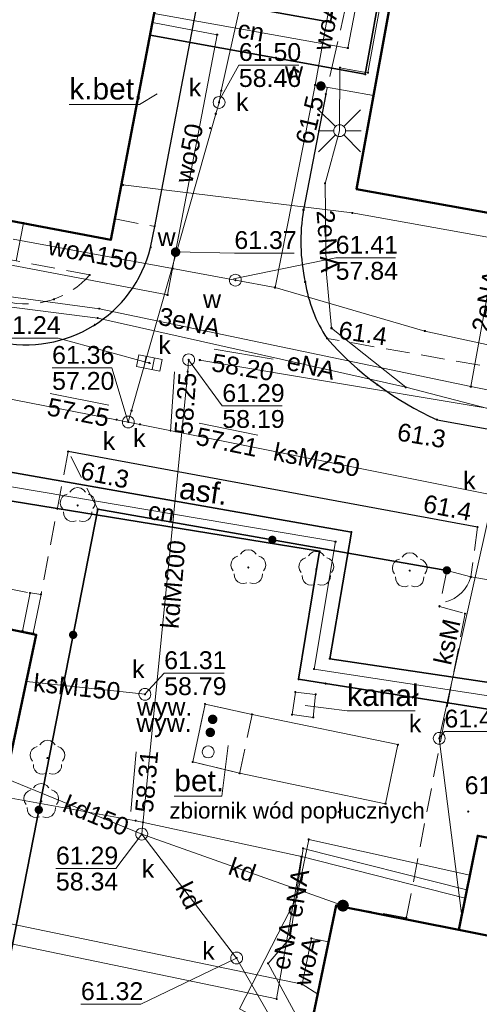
# Model space of a CAD drawing. Header units: millimetres. Extents: x 6421400 to 6424255, y 5791334 to 5793836.
# Tile 49 of 101: x 6422827 to 6422847, y 5792743 to 5792785. Entities that reach past the tile are written whole.
import ezdxf
from ezdxf.enums import TextEntityAlignment as Align

# ---------------------------------------------------------------- set-up
doc = ezdxf.new("R2010")
doc.units = ezdxf.units.MM
doc.linetypes.add('PRZER2-1', pattern=[1.5, 1, -0.5])
doc.linetypes.add('PRZER3-1', pattern=[2, 1.5, -0.5])
doc.layers.get('0').update_dxf_attribs({"color": 252})
for name, color, linetype, lineweight in [('GESBZO', 7, 'Continuous', 35), ('GSLINN', 252, 'Continuous', 18), ('GSLKBR', 252, 'Continuous', 18), ('GSLKFU', 252, 'Continuous', 18), ('GSLKOC', 252, 'Continuous', 18), ('GSLKOG', 252, 'Continuous', 25), ('GSLKOU', 252, 'Continuous', 18), ('GSLKRW', 252, 'Continuous', 25), ('GSPPRB', 252, 'Continuous', 18), ('GSPRDL', 252, 'Continuous', 18), ('GSSDSO', 252, 'Continuous', 18), ('GTGTXT_O', 252, 'Continuous', 18), ('GULCNP', 252, 'Continuous', 18), ('GULCNP_O', 252, 'Continuous', 18), ('GULCOR', 252, 'Continuous', 25), ('GULENN', 252, 'Continuous', 18), ('GULENN_O', 252, 'Continuous', 18), ('GULKDP', 252, 'Continuous', 18), ('GULKDP_O', 252, 'Continuous', 18), ('GULKSP', 252, 'Continuous', 18), ('GULKSP_O', 252, 'Continuous', 18), ('GULTPR', 252, 'Continuous', 18), ('GULWOP', 252, 'Continuous', 18), ('GULWOP_O', 252, 'Continuous', 18), ('GUPISL', 252, 'Continuous', 18), ('GUPIWZ', 252, 'Continuous', 13), ('GUPKKS', 252, 'Continuous', 18), ('GUPKSD', 252, 'Continuous', 18), ('GUPKSD_O', 252, 'Continuous', 18), ('GUPKWZ', 252, 'Continuous', 13), ('GUPKWZ_O', 252, 'Continuous', 13), ('GUPWSD', 252, 'Continuous', 18), ('GUPWSD_O', 252, 'Continuous', 18), ('GUSIKP', 252, 'Continuous', 18)]:
    doc.layers.add(name, color=color, linetype=linetype, lineweight=lineweight)
for name, color, linetype in [('GSPWPN', 252, 'Continuous'), ('GSPWPN_O', 252, 'Continuous'), ('GUPKSH', 252, 'Continuous'), ('GUPKSH_O', 252, 'Continuous'), ('GUPKUI', 252, 'Continuous'), ('GUPWSH', 252, 'Continuous'), ('GUPWSH_O', 252, 'Continuous'), ('GUPWZA', 252, 'Continuous'), ('GUPWZA_O', 252, 'Continuous'), ('GUPXWY', 252, 'Continuous'), ('GUPXWY_O', 252, 'Continuous'), ('xref', 252, 'Continuous')]:
    doc.layers.add(name, color=color, linetype=linetype)
doc.styles.add('Arial', font='arial.ttf')

# ---------------------------------------------------------------- blocks, each defined once
blk = doc.blocks.new('GSPRDL1')
blk.add_hatch(color=0).paths.add_polyline_path([(-0.045, 0), (-0.042798, -0.013906), (-0.036406, -0.02645), (-0.02645, -0.036406), (-0.013906, -0.042798), (0, -0.045), (0.013906, -0.042798), (0.02645, -0.036406), (0.036406, -0.02645), (0.042798, -0.013906), (0.045, 0), (0.042798, 0.013906), (0.036406, 0.02645), (0.02645, 0.036406), (0.013906, 0.042798), (0, 0.045), (-0.013906, 0.042798), (-0.02645, 0.036406), (-0.036406, 0.02645), (-0.042798, 0.013906)])
at = {"color": 0}
for points in [[(-0.646351, 0.068773), (-0.677512, 0.194901), (-0.663766, 0.324092), (-0.606763, 0.440839), (-0.513345, 0.531129), (-0.394725, 0.584125), (-0.265141, 0.593465)], [(-0.134326, 0.635969), (-0.024001, 0.70458), (0.103115, 0.731429), (0.231763, 0.713292), (0.346501, 0.652348), (0.433559, 0.55591), (0.482485, 0.435555)], [(0.563333, 0.324277), (0.662679, 0.240553), (0.727494, 0.127956), (0.75, 0), (0.727494, -0.127956), (0.662679, -0.240553), (0.563333, -0.324277)], [(-0.265141, -0.593465), (-0.394725, -0.584125), (-0.513345, -0.531129), (-0.606763, -0.440839), (-0.663766, -0.324092), (-0.677512, -0.194901), (-0.646351, -0.068773)], [(0.482485, -0.435555), (0.433559, -0.55591), (0.346501, -0.652348), (0.231763, -0.713292), (0.103115, -0.731429), (-0.024001, -0.70458), (-0.134326, -0.635969)]]:
    blk.add_lwpolyline(points, dxfattribs=at)
blk = doc.blocks.new('GSLKFU1')
at = {"color": 0}
blk.add_lwpolyline([(0, 0), (-0.012833, -0.195789), (-0.051111, -0.388229), (-0.114181, -0.574025), (-0.200962, -0.75), (-0.30997, -0.913142), (-0.43934, -1.06066), (-0.586858, -1.19003), (-0.75, -1.299038)], dxfattribs=at)
blk = doc.blocks.new('GSLKOG2')
blk.add_hatch(color=0).paths.add_polyline_path([(0, 0.175), (-0.045293, 0.169037), (-0.0875, 0.151554), (-0.123744, 0.123744), (-0.151554, 0.0875), (-0.169037, 0.045293), (-0.175, 0), (-0.169037, -0.045293), (-0.151554, -0.0875), (-0.123744, -0.123744), (-0.0875, -0.151554), (-0.045293, -0.169037), (0, -0.175), (0.045293, -0.169037), (0.0875, -0.151554), (0.123744, -0.123744), (0.151554, -0.0875), (0.169037, -0.045293), (0.175, 0), (0.169037, 0.045293), (0.151554, 0.0875), (0.123744, 0.123744), (0.0875, 0.151554), (0.045293, 0.169037)])
blk = doc.blocks.new('GSLKOG1')
blk.add_hatch(color=0).paths.add_polyline_path([(0, 0.175), (-0.045293, 0.169037), (-0.0875, 0.151554), (-0.123744, 0.123744), (-0.151554, 0.0875), (-0.169037, 0.045293), (-0.175, 0), (-0.169037, -0.045293), (-0.151554, -0.0875), (-0.123744, -0.123744), (-0.0875, -0.151554), (-0.045293, -0.169037), (0, -0.175), (0.045293, -0.169037), (0.0875, -0.151554), (0.123744, -0.123744), (0.151554, -0.0875), (0.169037, -0.045293), (0.175, 0), (0.169037, 0.045293), (0.151554, 0.0875), (0.123744, 0.123744), (0.0875, 0.151554), (0.045293, 0.169037)])
blk = doc.blocks.new('GSPWPN1')
blk.add_hatch(color=0).paths.add_polyline_path([(0, 0.045), (-0.011647, 0.043467), (-0.0225, 0.038971), (-0.03182, 0.03182), (-0.038971, 0.0225), (-0.043467, 0.011647), (-0.045, 0), (-0.043467, -0.011647), (-0.038971, -0.0225), (-0.03182, -0.03182), (-0.0225, -0.038971), (-0.011647, -0.043467), (0, -0.045), (0.011647, -0.043467), (0.0225, -0.038971), (0.03182, -0.03182), (0.038971, -0.0225), (0.043467, -0.011647), (0.045, 0), (0.043467, 0.011647), (0.038971, 0.0225), (0.03182, 0.03182), (0.0225, 0.038971), (0.011647, 0.043467)])
blk = doc.blocks.new('GUPKSH1')
blk.add_hatch(color=0).paths.add_polyline_path([(0, 0.045), (-0.011647, 0.043467), (-0.0225, 0.038971), (-0.03182, 0.03182), (-0.038971, 0.0225), (-0.043467, 0.011647), (-0.045, 0), (-0.043467, -0.011647), (-0.038971, -0.0225), (-0.03182, -0.03182), (-0.0225, -0.038971), (-0.011647, -0.043467), (0, -0.045), (0.011647, -0.043467), (0.0225, -0.038971), (0.03182, -0.03182), (0.038971, -0.0225), (0.043467, -0.011647), (0.045, 0), (0.043467, 0.011647), (0.038971, 0.0225), (0.03182, 0.03182), (0.0225, 0.038971), (0.011647, 0.043467)])
blk = doc.blocks.new('GUPWSH1')
blk.add_hatch(color=0).paths.add_polyline_path([(0, 0.045), (-0.011647, 0.043467), (-0.0225, 0.038971), (-0.03182, 0.03182), (-0.038971, 0.0225), (-0.043467, 0.011647), (-0.045, 0), (-0.043467, -0.011647), (-0.038971, -0.0225), (-0.03182, -0.03182), (-0.0225, -0.038971), (-0.011647, -0.043467), (0, -0.045), (0.011647, -0.043467), (0.0225, -0.038971), (0.03182, -0.03182), (0.038971, -0.0225), (0.043467, -0.011647), (0.045, 0), (0.043467, 0.011647), (0.038971, 0.0225), (0.03182, 0.03182), (0.0225, 0.038971), (0.011647, 0.043467)])
blk = doc.blocks.new('GUPWZA1')
blk.add_hatch(color=0).paths.add_polyline_path([(0, 0.2), (-0.051764, 0.193185), (-0.1, 0.173205), (-0.141421, 0.141421), (-0.173205, 0.1), (-0.193185, 0.051764), (-0.2, 0), (-0.193185, -0.051764), (-0.173205, -0.1), (-0.141421, -0.141421), (-0.1, -0.173205), (-0.051764, -0.193185), (0, -0.2), (0.051764, -0.193185), (0.1, -0.173205), (0.141421, -0.141421), (0.173205, -0.1), (0.193185, -0.051764), (0.2, 0), (0.193185, 0.051764), (0.173205, 0.1), (0.141421, 0.141421), (0.1, 0.173205), (0.051764, 0.193185)])
blk = doc.blocks.new('GUPWSD1_1')
at = {"color": 0}
blk.add_lwpolyline([(0.25, 0), (0.241481, -0.064705), (0.216506, -0.125), (0.176777, -0.176777), (0.125, -0.216506), (0.064705, -0.241481), (0, -0.25), (-0.064705, -0.241481), (-0.125, -0.216506), (-0.176777, -0.176777), (-0.216506, -0.125), (-0.241481, -0.064705), (-0.25, 0), (-0.241481, 0.064705), (-0.216506, 0.125), (-0.176777, 0.176777), (-0.125, 0.216506), (-0.064705, 0.241481), (0, 0.25), (0.064705, 0.241481), (0.125, 0.216506), (0.176777, 0.176777), (0.216506, 0.125), (0.241481, 0.064705)], close=True, dxfattribs=at)
blk = doc.blocks.new('GUPKKS1')
at = {"color": 0}
blk.add_lwpolyline([(0.5, -0.25), (-0.5, -0.25), (-0.5, 0.25), (0.5, 0.25)], close=True, dxfattribs=at)
for points in [[(-0.175, -0.25), (-0.175, 0.25)], [(0.175, -0.25), (0.175, 0.25)]]:
    blk.add_lwpolyline(points, dxfattribs=at)
blk = doc.blocks.new('GUPKSD1_1')
at = {"color": 0}
blk.add_lwpolyline([(0.25, 0), (0.241481, -0.064705), (0.216506, -0.125), (0.176777, -0.176777), (0.125, -0.216506), (0.064705, -0.241481), (0, -0.25), (-0.064705, -0.241481), (-0.125, -0.216506), (-0.176777, -0.176777), (-0.216506, -0.125), (-0.241481, -0.064705), (-0.25, 0), (-0.241481, 0.064705), (-0.216506, 0.125), (-0.176777, 0.176777), (-0.125, 0.216506), (-0.064705, 0.241481), (0, 0.25), (0.064705, 0.241481), (0.125, 0.216506), (0.176777, 0.176777), (0.216506, 0.125), (0.241481, 0.064705)], close=True, dxfattribs=at)
blk = doc.blocks.new('GUPKUI1')
blk.add_hatch(color=0).paths.add_polyline_path([(0, 0.25), (-0.064705, 0.241481), (-0.125, 0.216506), (-0.176777, 0.176777), (-0.216506, 0.125), (-0.241481, 0.064705), (-0.25, 0), (-0.241481, -0.064705), (-0.216506, -0.125), (-0.176777, -0.176777), (-0.125, -0.216506), (-0.064705, -0.241481), (0, -0.25), (0.064705, -0.241481), (0.125, -0.216506), (0.176777, -0.176777), (0.216506, -0.125), (0.241481, -0.064705), (0.25, 0), (0.241481, 0.064705), (0.216506, 0.125), (0.176777, 0.176777), (0.125, 0.216506), (0.064705, 0.241481)])
blk = doc.blocks.new('GUPISL1_2')
at = {"color": 0}
for points in [[(-0.176777, 0.176777), (-0.883883, 0.883883)], [(0, 0.25), (0, 0.9)], [(0.176777, 0.176777), (0.883883, 0.883883)], [(-0.176777, -0.176777), (-0.883883, -0.883883)], [(0, -0.25), (0, -0.9)], [(0.176777, -0.176777), (0.883883, -0.883883)]]:
    blk.add_lwpolyline(points, dxfattribs=at)
blk.add_lwpolyline([(0.25, 0), (0.241481, -0.064705), (0.216506, -0.125), (0.176777, -0.176777), (0.125, -0.216506), (0.064705, -0.241481), (0, -0.25), (-0.064705, -0.241481), (-0.125, -0.216506), (-0.176777, -0.176777), (-0.216506, -0.125), (-0.241481, -0.064705), (-0.25, 0), (-0.241481, 0.064705), (-0.216506, 0.125), (-0.176777, 0.176777), (-0.125, 0.216506), (-0.064705, 0.241481), (0, 0.25), (0.064705, 0.241481), (0.125, 0.216506), (0.176777, 0.176777), (0.216506, 0.125), (0.241481, 0.064705)], close=True, dxfattribs=at)
blk = doc.blocks.new('GUPXWY1')
blk.add_hatch(color=0).paths.add_polyline_path([(0, 0.2), (-0.051764, 0.193185), (-0.1, 0.173205), (-0.141421, 0.141421), (-0.173205, 0.1), (-0.193185, 0.051764), (-0.2, 0), (-0.193185, -0.051764), (-0.173205, -0.1), (-0.141421, -0.141421), (-0.1, -0.173205), (-0.051764, -0.193185), (0, -0.2), (0.051764, -0.193185), (0.1, -0.173205), (0.141421, -0.141421), (0.173205, -0.1), (0.193185, -0.051764), (0.2, 0), (0.193185, 0.051764), (0.173205, 0.1), (0.141421, 0.141421), (0.1, 0.173205), (0.051764, 0.193185)])
blk = doc.blocks.new('GUPKWZ1_1')
at = {"color": 0}
blk.add_lwpolyline([(0.25, 0), (0.241481, -0.064705), (0.216506, -0.125), (0.176777, -0.176777), (0.125, -0.216506), (0.064705, -0.241481), (0, -0.25), (-0.064705, -0.241481), (-0.125, -0.216506), (-0.176777, -0.176777), (-0.216506, -0.125), (-0.241481, -0.064705), (-0.25, 0), (-0.241481, 0.064705), (-0.216506, 0.125), (-0.176777, 0.176777), (-0.125, 0.216506), (-0.064705, 0.241481), (0, 0.25), (0.064705, 0.241481), (0.125, 0.216506), (0.176777, 0.176777), (0.216506, 0.125), (0.241481, 0.064705)], close=True, dxfattribs=at)
blk = doc.blocks.new('GUPIWZ1_1')
at = {"color": 0}
blk.add_lwpolyline([(0.25, 0), (0.241481, -0.064705), (0.216506, -0.125), (0.176777, -0.176777), (0.125, -0.216506), (0.064705, -0.241481), (0, -0.25), (-0.064705, -0.241481), (-0.125, -0.216506), (-0.176777, -0.176777), (-0.216506, -0.125), (-0.241481, -0.064705), (-0.25, 0), (-0.241481, 0.064705), (-0.216506, 0.125), (-0.176777, 0.176777), (-0.125, 0.216506), (-0.064705, 0.241481), (0, 0.25), (0.064705, 0.241481), (0.125, 0.216506), (0.176777, 0.176777), (0.216506, 0.125), (0.241481, 0.064705)], close=True, dxfattribs=at)
blk = doc.blocks.new('GSPPRB0')
at = {"color": 0, "lineweight": 18}
blk.add_lwpolyline([(-0.007955, 0.0225), (0.007955, 0.0225), (0.0225, 0.007955), (0.0225, -0.007955), (0.007955, -0.0225), (-0.007955, -0.0225), (-0.0225, -0.007955), (-0.0225, 0.007955)], close=True, dxfattribs=at)
blk = doc.blocks.new('G$CC51CC4AD')
at = {"layer": 'GESBZO', "linetype": 'Continuous', "lineweight": 50, "elevation": 10.26}
blk.add_lwpolyline([(6422826.77, 5792811.9), (6422830.81, 5792811.13), (6422831.42, 5792814.34), (6422837.18, 5792813.25), (6422836.56, 5792810.02), (6422837.62, 5792809.82), (6422831.07, 5792775.58), (6422826.85, 5792776.38)], dxfattribs=at)
for points in [[(6422843.343, 5792788.434), (6422843.638, 5792788.381), (6422843.608, 5792788.214), (6422861.296, 5792784.946), (6422861.344, 5792785.201), (6422861.639, 5792785.146), (6422859.642, 5792774.431), (6422841.405, 5792777.714)], [(6422826.655, 5792752.904), (6422826.411, 5792752.955), (6422826.442, 5792753.102), (6422816.105, 5792755.273), (6422816.075, 5792755.126), (6422815.841, 5792755.175), (6422817.111, 5792761.223), (6422827.925, 5792758.952)], [(6422846.5, 5792750.5), (6422850.37, 5792749.77), (6422849.57, 5792745.77), (6422845.71, 5792746.54)], [(6422840.55, 5792747.57), (6422845.71, 5792746.54), (6422849.57, 5792745.77), (6422849.49, 5792745.39), (6422847.87, 5792737.25), (6422838.75, 5792738.96)]]:
    blk.add_lwpolyline(points, close=True, dxfattribs=at)
at = {"layer": 'GSLINN', "linetype": 'Continuous', "lineweight": 18, "elevation": 10.3}
blk.add_lwpolyline([(6422827.39, 5792776.28), (6422827.08, 5792774.69), (6422790.88, 5792781.57), (6422791.18, 5792783.16)], dxfattribs=at)
at = {"layer": 'GSLKBR', "linetype": 'Continuous', "lineweight": 18, "elevation": 10.18}
blk.add_lwpolyline([(6422846.21, 5792761.39), (6422849.27, 5792760.88)], dxfattribs=at)
at = {"layer": 'GSLKFU', "linetype": 'Continuous', "lineweight": 18, "elevation": 10.18}
blk.add_lwpolyline([(6422845.2, 5792761.67), (6422846.21, 5792761.39)], dxfattribs=at)
at = {"layer": 'GSLKOC', "linetype": 'PRZER2-1', "lineweight": 18, "elevation": 10.18}
blk.add_lwpolyline([(6422815.03, 5792776.96, 0.296361), (6422817.75, 5792774.65), (6422826.61, 5792772.99, 0.28238), (6422830.18, 5792774.1), (6422827.08, 5792774.69)], format="xyb", dxfattribs=at)
for points in [[(6422831.24, 5792776.46), (6422832.91, 5792776.14)], [(6422859.642, 5792774.431), (6422858.4, 5792768.22), (6422840.16, 5792771.43)], [(6422829.27, 5792766.67), (6422828.13, 5792760.66)], [(6422830.52, 5792764.24), (6422829.27, 5792766.67)], [(6422849.36, 5792762.71), (6422846.49, 5792763.49), (6422846.21, 5792761.39)], [(6422817.74, 5792762.61), (6422827.67, 5792760.72)], [(6422845.2, 5792761.67), (6422844.89, 5792760.15), (6422845.97, 5792759.85), (6422843.5, 5792747.05), (6422840.55, 5792747.57)]]:
    blk.add_lwpolyline(points, dxfattribs=at)
blk.add_lwpolyline([(6422835.03, 5792756.04), (6422837.01, 5792755.61), (6422836.48, 5792753.13), (6422834.51, 5792753.61)], close=True, dxfattribs=at)
at = {"layer": 'GSLKOG', "linetype": 'Continuous', "lineweight": 35, "elevation": 10.18}
blk.add_lwpolyline([(6422865.67, 5792717.67), (6422822.66, 5792724.23), (6422830.52, 5792764.24), (6422845.2, 5792761.67)], dxfattribs=at)
at = {"layer": 'GSLKOU', "linetype": 'PRZER3-1', "lineweight": 18, "elevation": 10.18}
blk.add_lwpolyline([(6422841.94, 5792789.77), (6422840.11, 5792781.71)], dxfattribs=at)
at = {"layer": 'GSLKRW', "linetype": 'Continuous', "lineweight": 25, "elevation": 10.18}
for points in [[(6422812.88, 5792777.39, 0.379411), (6422817.43, 5792772.98), (6422826.29, 5792771.3, 0.409365), (6422832.74, 5792775.26), (6422832.91, 5792776.14), (6422834.75, 5792785.77), (6422835.68, 5792790.63), (6422839.9, 5792812.72), (6422838.07, 5792813.07)], [(6422840.11, 5792781.71), (6422839.17, 5792776.84, 0.094928), (6422839.24, 5792773.8, 0.107378), (6422840.16, 5792771.43, 0.107333), (6422844.79, 5792768.01), (6422871.78, 5792763.14), (6422873.17, 5792762.93)]]:
    blk.add_lwpolyline(points, format="xyb", dxfattribs=at)
blk.add_lwpolyline([(6422846.49, 5792763.49), (6422829.27, 5792766.67)], dxfattribs=at)
at = {"layer": 'GSSDSO', "linetype": 'Continuous', "lineweight": 18, "elevation": 10.22}
blk.add_lwpolyline([(6422828.13, 5792760.66), (6422827.803, 5792759.022), (6422827.35, 5792759.11), (6422827.67, 5792760.72)], close=True, dxfattribs=at)
at = {"layer": 'GTGTXT_O', "linetype": 'Continuous', "lineweight": 13, "elevation": 10.8, "flags": 128}
for points in [[(6422833.018, 5792781.717), (6422832.277, 5792781.277), (6422829.317, 5792781.277)], [(6422839.237, 5792755.987), (6422841.006, 5792755.757), (6422843.866, 5792755.757)], [(6422836.002, 5792754.298), (6422835.735, 5792752.166), (6422833.735, 5792752.166)]]:
    blk.add_lwpolyline(points, dxfattribs=at)
at = {"layer": 'GULCNP', "linetype": 'Continuous', "lineweight": 18, "elevation": 10.18}
for points in [[(6422832.893, 5792785.107), (6422841.035, 5792783.646), (6422841.804, 5792787.657), (6422843.165, 5792787.45)], [(6422825.211, 5792765.499), (6422825.875, 5792765.359), (6422840.517, 5792762.877), (6422839.616, 5792757.518), (6422850.061, 5792755.91), (6422850.628, 5792755.79)]]:
    blk.add_lwpolyline(points, dxfattribs=at)
at = {"layer": 'GULCOR', "linetype": 'Continuous', "lineweight": 35, "elevation": 10.18}
for points in [[(6422833.071, 5792786.041), (6422840.304, 5792784.737), (6422841.03, 5792788.741), (6422843.323, 5792788.326), (6422843.007, 5792786.574), (6422842.515, 5792786.663), (6422841.771, 5792782.548), (6422832.716, 5792784.184)], [(6422824.64, 5792766.23), (6422825.969, 5792765.951), (6422841.187, 5792763.28), (6422840.278, 5792757.953), (6422850.18, 5792756.477), (6422851.069, 5792755.115), (6422849.943, 5792755.352), (6422840.1, 5792756.907), (6422838.962, 5792757.089), (6422839.847, 5792762.475), (6422825.781, 5792764.767)]]:
    blk.add_lwpolyline(points, close=True, dxfattribs=at)
at = {"layer": 'GULENN', "linetype": 'Continuous', "lineweight": 18, "elevation": 10.18}
for points in [[(6422840.077, 5792777.953), (6422840.69, 5792780.17), (6422840.703, 5792782.822), (6422841.884, 5792782.609), (6422843.147, 5792789.598), (6422851.55, 5792788.1)], [(6422807.72, 5792781.857), (6422813.036, 5792780.875), (6422814.689, 5792776.045), (6422817.656, 5792773.921), (6422830.514, 5792772.287), (6422843.471, 5792769.376)], [(6422840.077, 5792777.953), (6422840.126, 5792774.288), (6422840.348, 5792771.861), (6422843.471, 5792769.376)], [(6422847.507, 5792776.615), (6422846.209, 5792769.401)], [(6422843.471, 5792769.376), (6422830.514, 5792772.287), (6422817.656, 5792773.921), (6422814.04, 5792775.76)], [(6422846.209, 5792769.401), (6422830.588, 5792772.68), (6422817.747, 5792774.412), (6422814.04, 5792775.76)], [(6422843.471, 5792769.376), (6422849.67, 5792767.77), (6422874.442, 5792762.842), (6422887.276, 5792760.514), (6422885.275, 5792747.714)], [(6422846.209, 5792769.401), (6422887.778, 5792761.127), (6422885.808, 5792749.732)], [(6422838.04, 5792743.638), (6422769.052, 5792757.95)], [(6422839.087, 5792749.623), (6422832.115, 5792751.133), (6422818.376, 5792753.621), (6422816.534, 5792739.763), (6422815.73, 5792739.87), (6422816.534, 5792739.763), (6422816.35, 5792738.38)], [(6422846.17, 5792748.848), (6422839.393, 5792750.344), (6422838.886, 5792747.918), (6422836.472, 5792743.214), (6422839.323, 5792741.7)], [(6422839.384, 5792741.995), (6422837.678, 5792745.129), (6422838.609, 5792746.205), (6422839.153, 5792749.967), (6422846.045, 5792748.221)], [(6422838.04, 5792743.638), (6422839.087, 5792749.623)], [(6422839.087, 5792749.623), (6422845.976, 5792747.874)]]:
    blk.add_lwpolyline(points, dxfattribs=at)
at = {"layer": 'GULKDP', "linetype": 'Continuous', "lineweight": 18, "elevation": 10.18}
for points in [[(6422834.34, 5792770.53), (6422834.3, 5792770.03), (6422832.366, 5792750.57)], [(6422886.16, 5792761.94), (6422885.67, 5792762.02), (6422834.81, 5792770.52)], [(6422826.655, 5792752.904), (6422832.366, 5792750.57)], [(6422839.091, 5792740.589), (6422836.358, 5792745.356), (6422832.366, 5792750.57)], [(6422832.366, 5792750.57), (6422840.83, 5792747.56)]]:
    blk.add_lwpolyline(points, dxfattribs=at)
at = {"layer": 'GULKSP', "linetype": 'Continuous', "lineweight": 18, "elevation": 10.18}
for points in [[(6422831.8, 5792767.91), (6422831.94, 5792768.39), (6422835.48, 5792780.88), (6422835.62, 5792781.36), (6422835.71, 5792781.85), (6422839.24, 5792797.65), (6422839.35, 5792798.143)], [(6422821.18, 5792769.99), (6422821.67, 5792769.89), (6422831.31, 5792768.01), (6422831.8, 5792767.91)], [(6422831.8, 5792767.91), (6422832.29, 5792767.81), (6422847.16, 5792764.83)], [(6422845.826, 5792747.12), (6422844.88, 5792754.6), (6422847.16, 5792764.83)], [(6422827.512, 5792756.988), (6422832.5, 5792756.454)]]:
    blk.add_lwpolyline(points, dxfattribs=at)
at = {"layer": 'GULTPR', "linetype": 'Continuous', "lineweight": 18, "elevation": 10.18}
for points in [[(6422831.513, 5792777.897), (6422831.572, 5792777.888), (6422841.224, 5792776.71)], [(6422841.224, 5792776.71), (6422860.885, 5792773.183), (6422890.784, 5792767.661), (6422887.419, 5792752.982)]]:
    blk.add_lwpolyline(points, dxfattribs=at)
at = {"layer": 'GULWOP', "linetype": 'Continuous', "lineweight": 18, "elevation": 10.18}
for points in [[(6422837.977, 5792773.572), (6422839.656, 5792782.092), (6422841.709, 5792793.453), (6422848.844, 5792792.163), (6422849.19, 5792794.21), (6422849.497, 5792795.576)], [(6422832.82, 5792784.73), (6422835.54, 5792784.21), (6422833.79, 5792775.06), (6422833.66, 5792774.37)], [(6422842.116, 5792781.648), (6422839.902, 5792782.048), (6422839.656, 5792782.092)], [(6422833.66, 5792774.37), (6422833.45, 5792773.26), (6422794.13, 5792780.74)], [(6422826.96, 5792775.608), (6422833.66, 5792774.37)], [(6422833.66, 5792774.37), (6422836.305, 5792773.881), (6422837.977, 5792773.572)], [(6422884.42, 5792763.286), (6422877.857, 5792764.465), (6422844.274, 5792771.737), (6422837.977, 5792773.572)], [(6422769.201, 5792758.735), (6422839.113, 5792744.254)], [(6422840.229, 5792746.033), (6422839.501, 5792746.18), (6422839.113, 5792744.254)], [(6422839.113, 5792744.254), (6422839.77, 5792743.839)]]:
    blk.add_lwpolyline(points, dxfattribs=at)
at = {"layer": 'GUPKSH_O', "linetype": 'Continuous', "lineweight": 13, "elevation": 10.8, "flags": 128}
for points in [[(6422835.616, 5792781.413), (6422836.451, 5792782.934), (6422838.971, 5792782.934)], [(6422832.751, 5792770.38), (6422828.853, 5792771.441), (6422826.333, 5792771.441)], [(6422835.415, 5792770.971), (6422837.901, 5792770.555)], [(6422834.34, 5792770.53), (6422835.756, 5792768.586), (6422838.276, 5792768.586)], [(6422831.8, 5792767.91), (6422831.115, 5792770.188), (6422828.595, 5792770.188)], [(6422833.749, 5792770.029), (6422833.574, 5792767.515)], [(6422828.515, 5792769.111), (6422830.988, 5792768.627)], [(6422834.783, 5792767.87), (6422837.251, 5792767.361)], [(6422832.5, 5792756.454), (6422833.311, 5792757.343), (6422835.831, 5792757.343)], [(6422844.877, 5792754.605), (6422845.099, 5792754.885), (6422847.619, 5792754.885)], [(6422831.911, 5792751.529), (6422832.136, 5792754.039)], [(6422832.366, 5792750.57), (6422831.275, 5792749.12), (6422828.755, 5792749.12)], [(6422836.358, 5792745.356), (6422832.328, 5792743.415), (6422829.808, 5792743.415)]]:
    blk.add_lwpolyline(points, dxfattribs=at)
at = {"layer": 'GUPWSH_O', "linetype": 'Continuous', "lineweight": 13, "elevation": 10.8, "flags": 128}
for points in [[(6422833.788, 5792775.067), (6422836.264, 5792775.022), (6422838.784, 5792775.022)], [(6422836.227, 5792773.932), (6422840.524, 5792774.823), (6422843.044, 5792774.823)]]:
    blk.add_lwpolyline(points, dxfattribs=at)
at = {"layer": 'GUSIKP', "linetype": 'Continuous', "lineweight": 18, "elevation": 10.22}
for points in [[(6422838.83, 5792756.55), (6422839.68, 5792756.45), (6422839.58, 5792755.48), (6422838.69, 5792755.6)], [(6422835.03, 5792756.04), (6422837.01, 5792755.61), (6422843.14, 5792754.34), (6422842.62, 5792751.85), (6422836.48, 5792753.13), (6422834.51, 5792753.61)]]:
    blk.add_lwpolyline(points, close=True, dxfattribs=at)
at = {"layer": 'GSLKFU', "linetype": 'Continuous', "lineweight": 18, "rotation": 344.5051513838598}
blk.add_blockref('GSLKFU1', (6422846.21, 5792761.39, 10.18), dxfattribs=at)
at = {"layer": 'GSLKOG', "linetype": 'Continuous', "lineweight": 25}
for name, p, rotation in [('GSLKOG2', (6422837.86, 5792762.955, 10.18), 350.0699675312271), ('GSLKOG2', (6422837.86, 5792762.955, 10.18), 350.0699675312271), ('GSLKOG1', (6422845.2, 5792761.67, 10.18), 350.0699675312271), ('GSLKOG2', (6422829.481, 5792758.954, 10.18), 78.8857283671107), ('GSLKOG2', (6422829.481, 5792758.954, 10.18), 78.8857283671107), ('GSLKOG2', (6422828.036, 5792751.594, 10.18), 78.8857283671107), ('GSLKOG2', (6422828.036, 5792751.594, 10.18), 78.8857283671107)]:
    blk.add_blockref(name, p, dxfattribs=dict(at, rotation=rotation))
at = {"layer": 'GSPPRB', "linetype": 'Continuous', "lineweight": 18, "rotation": 90}
for p in [(6422840.304, 5792784.737, 10.28), (6422832.716, 5792784.184, 10.28), (6422835.54, 5792784.21, 10.28), (6422841.035, 5792783.646, 10.28), (6422840.703, 5792782.822, 10.28), (6422841.771, 5792782.548, 10.28), (6422841.884, 5792782.609, 10.28), (6422839.656, 5792782.092, 10.28), (6422835.71, 5792781.85, 10.28), (6422835.48, 5792780.88, 10.28), (6422831.572, 5792777.888, 10.28), (6422840.077, 5792777.953, 10.28), (6422841.405, 5792777.714, 10.28), (6422839.17, 5792776.84, 10.28), (6422841.224, 5792776.71, 10.28), (6422827.39, 5792776.28, 10.28), (6422831.24, 5792776.46, 10.28), (6422832.91, 5792776.14, 10.28), (6422831.07, 5792775.58, 10.28), (6422832.74, 5792775.26, 10.28), (6422830.18, 5792774.1, 10.28), (6422833.66, 5792774.37, 10.28), (6422840.126, 5792774.288, 10.28), (6422839.24, 5792773.8, 10.28), (6422833.45, 5792773.26, 10.28), (6422837.977, 5792773.572, 10.28), (6422828.67, 5792773.08, 10.28), (6422830.588, 5792772.68, 10.28), (6422830.514, 5792772.287, 10.28), (6422830.39, 5792772, 10.28), (6422840.348, 5792771.861, 10.28), (6422844.274, 5792771.737, 10.28), (6422834.81, 5792770.52, 10.28), (6422834.3, 5792770.03, 10.28), (6422842.28, 5792769.48, 10.28), (6422843.471, 5792769.376, 10.28), (6422846.209, 5792769.401, 10.28), (6422831.94, 5792768.39, 10.28), (6422831.31, 5792768.01, 10.28), (6422832.29, 5792767.81, 10.28), (6422830.52, 5792764.24, 10.28), (6422841.187, 5792763.28, 10.28), (6422840.517, 5792762.877, 10.28), (6422839.847, 5792762.475, 10.28), (6422845.2, 5792761.67, 10.28), (6422846.21, 5792761.39, 10.28), (6422827.67, 5792760.72, 10.28), (6422828.13, 5792760.66, 10.28), (6422844.89, 5792760.15, 10.28), (6422845.97, 5792759.85, 10.28), (6422827.35, 5792759.11, 10.28), (6422827.803, 5792759.022, 10.28), (6422827.925, 5792758.952, 10.28), (6422840.278, 5792757.953, 10.28), (6422839.616, 5792757.518, 10.28), (6422838.962, 5792757.089, 10.28), (6422840.1, 5792756.907, 10.28), (6422838.83, 5792756.55, 10.28), (6422839.68, 5792756.45, 10.28), (6422835.03, 5792756.04, 10.28), (6422837.01, 5792755.61, 10.28), (6422838.69, 5792755.6, 10.28), (6422839.58, 5792755.48, 10.28), (6422843.14, 5792754.34, 10.28), (6422834.51, 5792753.61, 10.28), (6422836.48, 5792753.13, 10.28), (6422842.62, 5792751.85, 10.28), (6422832.115, 5792751.133, 10.28), (6422846.5, 5792750.5, 10.28), (6422839.393, 5792750.344, 10.28), (6422839.153, 5792749.967, 10.28), (6422839.087, 5792749.623, 10.28), (6422838.886, 5792747.918, 10.28), (6422840.55, 5792747.57, 10.28), (6422843.5, 5792747.05, 10.28), (6422845.71, 5792746.54, 10.28), (6422838.609, 5792746.205, 10.28), (6422839.501, 5792746.18, 10.28), (6422837.678, 5792745.129, 10.28), (6422839.113, 5792744.254, 10.28), (6422838.04, 5792743.638, 10.28)]:
    blk.add_blockref('GSPPRB0', p, dxfattribs=at)
at = {"layer": 'GSPRDL', "linetype": 'Continuous', "lineweight": 18, "rotation": 90}
for p in [(6422829.67, 5792764.4, 10.12), (6422836.85, 5792761.79, 10.12), (6422839.71, 5792761.72, 10.12), (6422843.64, 5792761.66, 10.12), (6422828.4, 5792753.77, 10.12), (6422828.14, 5792751.95, 10.12)]:
    blk.add_blockref('GSPRDL1', p, dxfattribs=at)
at = {"layer": 'GSPWPN', "linetype": 'Continuous', "lineweight": 5, "rotation": 90}
for p in [(6422840.11, 5792781.71, 10.2), (6422840.16, 5792771.43, 10.2), (6422844.79, 5792768.01, 10.2), (6422829.27, 5792766.67, 10.2), (6422846.49, 5792763.49, 10.2), (6422846.1, 5792751.52, 10.2)]:
    blk.add_blockref('GSPWPN1', p, dxfattribs=at)
at = {"layer": 'GUPISL', "linetype": 'Continuous', "lineweight": 18, "rotation": 90}
blk.add_blockref('GUPISL1_2', (6422840.69, 5792780.17, 10.24), dxfattribs=at)
at = {"layer": 'GUPIWZ', "linetype": 'Continuous', "lineweight": 13, "rotation": 90}
blk.add_blockref('GUPIWZ1_1', (6422835.16, 5792754.03, 10.25), dxfattribs=at)
at = {"layer": 'GUPKKS', "linetype": 'Continuous', "lineweight": 18, "rotation": 348.8311014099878}
blk.add_blockref('GUPKKS1', (6422832.68, 5792770.4, 10.24), dxfattribs=at)
at = {"layer": 'GUPKSD', "linetype": 'Continuous', "lineweight": 18, "rotation": 90}
for p in [(6422835.62, 5792781.36, 10.24), (6422834.34, 5792770.53, 10.24), (6422831.8, 5792767.91, 10.24), (6422832.5, 5792756.454, 10.24), (6422844.88, 5792754.6, 10.24), (6422832.366, 5792750.57, 10.24), (6422836.358, 5792745.356, 10.24)]:
    blk.add_blockref('GUPKSD1_1', p, dxfattribs=at)
at = {"layer": 'GUPKSH', "linetype": 'Continuous', "lineweight": 5, "rotation": 90}
for p in [(6422835.709, 5792781.852, 10.24), (6422835.62, 5792781.36, 10.24), (6422835.483, 5792780.879, 10.24), (6422835.24, 5792780.279, 10.24), (6422832.68, 5792770.4, 10.24), (6422834.34, 5792770.53, 10.24), (6422834.808, 5792770.517, 10.24), (6422834.299, 5792770.032, 10.24), (6422831.937, 5792768.391, 10.24), (6422831.309, 5792768.006, 10.24), (6422831.8, 5792767.91, 10.24), (6422832.29, 5792767.812, 10.24), (6422832.5, 5792756.454, 10.24), (6422844.88, 5792754.6, 10.24), (6422832.415, 5792751.068, 10.24), (6422832.366, 5792750.57, 10.24), (6422836.358, 5792745.356, 10.24)]:
    blk.add_blockref('GUPKSH1', p, dxfattribs=at)
at = {"layer": 'GUPKUI', "linetype": 'Continuous', "lineweight": 5, "rotation": 90}
blk.add_blockref('GUPKUI1', (6422840.83, 5792747.56, 10.24), dxfattribs=at)
at = {"layer": 'GUPKWZ', "linetype": 'Continuous', "lineweight": 13, "rotation": 90}
for p in [(6422835.62, 5792781.36, 10.25), (6422834.34, 5792770.53, 10.25), (6422831.8, 5792767.91, 10.25), (6422832.5, 5792756.454, 10.25), (6422844.88, 5792754.6, 10.25), (6422832.366, 5792750.57, 10.25), (6422836.358, 5792745.356, 10.25)]:
    blk.add_blockref('GUPKWZ1_1', p, dxfattribs=at)
at = {"layer": 'GUPWSD', "linetype": 'Continuous', "lineweight": 18, "rotation": 90}
blk.add_blockref('GUPWSD1_1', (6422836.305, 5792773.881, 10.24), dxfattribs=at)
at = {"layer": 'GUPWSH', "linetype": 'Continuous', "lineweight": 5, "rotation": 90}
for p in [(6422833.79, 5792775.06, 10.24), (6422836.305, 5792773.881, 10.24)]:
    blk.add_blockref('GUPWSH1', p, dxfattribs=at)
at = {"layer": 'GUPWZA', "linetype": 'Continuous', "lineweight": 5}
for p, rotation in [((6422839.902, 5792782.048, 10.24), 268.4413458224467), ((6422833.79, 5792775.06, 10.24), 349.3611719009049)]:
    blk.add_blockref('GUPWZA1', p, dxfattribs=dict(at, rotation=rotation))
at = {"layer": 'GUPXWY', "linetype": 'Continuous', "lineweight": 5, "rotation": 348.3519158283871}
for p in [(6422835.35, 5792755.4, 10.24), (6422835.25, 5792754.85, 10.24)]:
    blk.add_blockref('GUPXWY1', p, dxfattribs=at)
at = {"layer": 'GSPWPN_O', "linetype": 'Continuous', "lineweight": 0, "style": 'Arial'}
for s, rotation, p in [('61.5', 76.3833, (6422840.033, 5792781.528, 10.8)), ('61.4', 348.9702, (6422846.16, 5792763.745, 10.8))]:
    blk.add_text(s, height=0.75, rotation=rotation, dxfattribs=at).set_placement(p, align=Align.RIGHT)
for s, rotation, p in [('61.4', 351.7235, (6422840.608, 5792771.423, 10.8)), ('61.3', 350.5263, (6422843.072, 5792767.142, 10.8)), ('61.3', 348.1722, (6422829.741, 5792765.522, 10.8)), ('61.6', 360, (6422845.951, 5792752.252, 10.8))]:
    blk.add_text(s, height=0.75, rotation=rotation, dxfattribs=at).set_placement(p)
at = {"layer": 'GTGTXT_O', "linetype": 'Continuous', "lineweight": 0, "style": 'Arial'}
for s, height, rotation, p in [('k.bet.', 0.9, 360, (6422829.317, 5792781.484, 10.8)), ('asf.', 0.9, 351.7859, (6422833.904, 5792764.7, 10.8)), ('kanał', 0.9, 360, (6422841.006, 5792755.964, 10.8)), ('bet.', 0.9, 360, (6422833.735, 5792752.373, 10.8)), ('zbiornik wód popłucznych', 0.675, 360, (6422833.528, 5792751.226, 10.8))]:
    blk.add_text(s, height=height, rotation=rotation, dxfattribs=at).set_placement(p)
at = {"layer": 'GULCNP_O', "linetype": 'Continuous', "lineweight": 0, "style": 'Arial'}
for rotation, p in [(349.8266, (6422836.897, 5792784.008, 10.8)), (350.3805, (6422833.133, 5792763.749, 10.8))]:
    blk.add_text('cn', height=0.75, rotation=rotation, dxfattribs=at).set_placement(p, align=Align.CENTER)
at = {"layer": 'GULENN_O', "linetype": 'Continuous', "lineweight": 0, "style": 'Arial'}
for s, rotation, p in [('2eNA', 274.338, (6422839.815, 5792775.494, 10.8)), ('2eNA', 78.7443, (6422847.226, 5792772.935, 10.8)), ('3eNA', 348.1465, (6422834.303, 5792771.751, 10.8)), ('eNA', 347.3381, (6422839.41, 5792769.904, 10.8)), ('eNA', 80.709, (6422839.251, 5792748.025, 10.8)), ('eNA', 79.0285, (6422838.752, 5792745.813, 10.8))]:
    blk.add_text(s, height=0.75, rotation=rotation, dxfattribs=at).set_placement(p, align=Align.CENTER)
at = {"layer": 'GULKDP_O', "linetype": 'Continuous', "lineweight": 0, "style": 'Arial'}
for s, rotation, p in [('kdM200', 85.1914, (6422834.064, 5792761.048, 10.8)), ('kd150', 337.7702, (6422830.302, 5792751.009, 10.8)), ('kd', 340.4215, (6422836.472, 5792748.712, 10.8)), ('kd', 296.2058, (6422834.006, 5792747.823, 10.8))]:
    blk.add_text(s, height=0.75, rotation=rotation, dxfattribs=at).set_placement(p, align=Align.CENTER)
at = {"layer": 'GULKSP_O', "linetype": 'Continuous', "lineweight": 0, "style": 'Arial'}
for s, rotation, p in [('ksM250', 348.6678, (6422839.651, 5792765.952, 10.8)), ('ksM', 77.5259, (6422845.578, 5792758.581, 10.8)), ('ksM150', 353.888, (6422829.6, 5792756.386, 10.8))]:
    blk.add_text(s, height=0.75, rotation=rotation, dxfattribs=at).set_placement(p, align=Align.CENTER)
at = {"layer": 'GULWOP_O', "linetype": 'Continuous', "lineweight": 0, "style": 'Arial'}
for s, rotation, p in [('woA80', 78.7028, (6422840.598, 5792785.063, 10.8)), ('wo50', 79.1725, (6422834.723, 5792779.154, 10.8)), ('woA150', 349.5325, (6422830.242, 5792774.62, 10.8)), ('woA', 77.5557, (6422839.673, 5792745.136, 10.8))]:
    blk.add_text(s, height=0.75, rotation=rotation, dxfattribs=at).set_placement(p, align=Align.CENTER)
at = {"layer": 'GUPKSD_O', "linetype": 'Continuous', "lineweight": 0, "style": 'Arial'}
for p in [(6422836.857, 5792781, 10.8), (6422833.59, 5792770.78, 10.8), (6422831.246, 5792766.74, 10.8), (6422846.41, 5792765.08, 10.8), (6422832.483, 5792757.136, 10.8), (6422844.13, 5792754.85, 10.8), (6422832.892, 5792748.733, 10.8), (6422835.432, 5792745.288, 10.8)]:
    blk.add_text('k', height=0.75, rotation=360, dxfattribs=at).set_placement(p, align=Align.RIGHT)
at = {"layer": 'GUPKSH_O', "linetype": 'Continuous', "lineweight": 0, "style": 'Arial'}
for s, rotation, p in [('61.50', 360, (6422836.451, 5792783.106, 10.8)), ('58.46', 360, (6422836.451, 5792782.011, 10.8)), ('61.24', 360, (6422826.333, 5792771.614, 10.8)), ('61.36', 360, (6422828.595, 5792770.361, 10.8)), ('58.20', 350.517, (6422835.263, 5792770.061, 10.8)), ('57.20', 360, (6422828.595, 5792769.266, 10.8)), ('61.29', 360, (6422835.756, 5792768.759, 10.8)), ('57.25', 348.9185, (6422828.338, 5792768.206, 10.8)), ('58.19', 360, (6422835.756, 5792767.664, 10.8)), ('57.21', 348.3445, (6422834.596, 5792766.967, 10.8)), ('61.31', 360, (6422833.311, 5792757.515, 10.8)), ('58.79', 360, (6422833.311, 5792756.42, 10.8)), ('61.48', 360, (6422845.099, 5792755.057, 10.8)), ('58.31', 84.8853, (6422832.83, 5792751.447, 10.8)), ('61.29', 360, (6422828.755, 5792749.293, 10.8)), ('58.34', 360, (6422828.755, 5792748.198, 10.8)), ('61.32', 360, (6422829.808, 5792743.588, 10.8))]:
    blk.add_text(s, height=0.75, rotation=rotation, dxfattribs=at).set_placement(p)
blk.add_text('58.25', height=0.75, rotation=86.015, dxfattribs=at).set_placement((6422834.669, 5792769.965, 10.8), align=Align.RIGHT)
at = {"layer": 'GUPKWZ_O', "linetype": 'Continuous', "lineweight": 0, "style": 'Arial'}
for p in [(6422834.87, 5792781.61, 10.8), (6422833.59, 5792770.78, 10.8), (6422832.525, 5792766.865, 10.8), (6422846.41, 5792765.08, 10.8), (6422844.13, 5792754.85, 10.8)]:
    blk.add_text('k', height=0.75, rotation=360, dxfattribs=at).set_placement(p, align=Align.RIGHT)
at = {"layer": 'GUPWSD_O', "linetype": 'Continuous', "lineweight": 0, "style": 'Arial'}
blk.add_text('w', height=0.75, rotation=360, dxfattribs=at).set_placement((6422835.701, 5792772.703, 10.8), align=Align.RIGHT)
at = {"layer": 'GUPWSH_O', "linetype": 'Continuous', "lineweight": 0, "style": 'Arial'}
for s, p in [('61.37', (6422836.264, 5792775.194, 10.8)), ('61.41', (6422840.524, 5792774.995, 10.8)), ('57.84', (6422840.524, 5792773.9, 10.8))]:
    blk.add_text(s, height=0.75, rotation=360, dxfattribs=at).set_placement(p)
at = {"layer": 'GUPWZA_O', "linetype": 'Continuous', "lineweight": 0, "style": 'Arial'}
for p in [(6422839.152, 5792782.298, 10.8), (6422833.791, 5792775.318, 10.8)]:
    blk.add_text('w', height=0.75, rotation=360, dxfattribs=at).set_placement(p, align=Align.RIGHT)
at = {"layer": 'GUPXWY_O', "linetype": 'Continuous', "lineweight": 0, "style": 'Arial'}
for p in [(6422834.495, 5792755.555, 10.8), (6422834.467, 5792754.874, 10.8)]:
    blk.add_text('wyw.', height=0.75, rotation=360, dxfattribs=at).set_placement(p, align=Align.RIGHT)

msp = doc.modelspace()

# ---------------------------------------------------------------- block references
at = {"layer": 'xref'}
msp.add_blockref('G$CC51CC4AD', (0, 0), dxfattribs=at)

doc.saveas('drawing.dxf')
